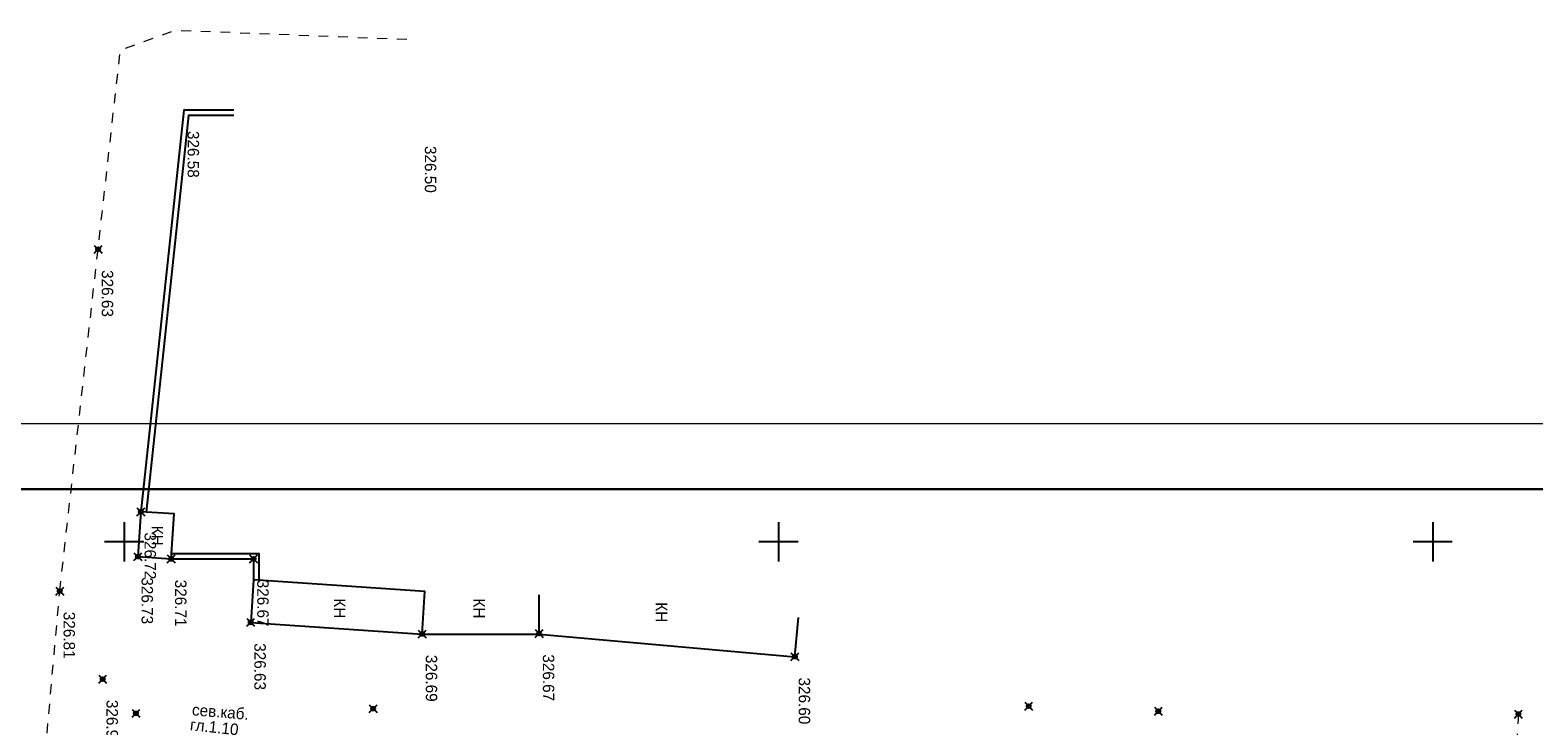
# Model space of a CAD drawing. Header units: metres. Extents: x 705573 to 711566, y 4301675 to 4311183.
# Tile 19 of 256: x 708299 to 708414, y 4301949 to 4302002. Entities that reach past the tile are written whole.
import ezdxf

# ---------------------------------------------------------------- set-up
doc = ezdxf.new("R2010")
doc.units = ezdxf.units.M
doc.header["$LTSCALE"] = 0.5
doc.header["$PDMODE"] = 35
doc.header["$PDSIZE"] = 0.3
doc.linetypes.add('Auto_Street_NotBorder_Line_m1', pattern=[3, 1.5, -1.5])
for name, color, linetype in [('(001) Сетка', 92, 'Continuous'), ('(004) Точки рельефа', 7, 'Continuous'), ('(007) Здания', 7, 'Continuous'), ('(019) Связь', 3, 'ИК_КАБ_СВЯЗИ'), ('(040) Ограда', 7, 'Continuous')]:
    doc.layers.add(name, color=color, linetype=linetype)
doc.layers.add('AUTO#_ROADS_EXIST_L', color=7, linetype='Continuous', lineweight=15, true_color=0x000000)
doc.layers.add('STR. Format', color=7, linetype='Continuous', lineweight=40)
doc.styles.add('D-431', font='txt')
doc.styles.add('P-131', font='txt')
doc.styles.get("Standard").update_dxf_attribs({"font": 'times.ttf'})
doc.linetypes.add('ИК_КАБ_СВЯЗИ', pattern='A,4,["o",Standard,S=0.5,R=0,X=0,Y=-0.125],4,-2', length=10)
doc.linetypes.add('ОГРАДА_ГЛИН', pattern='A,4,["|",Standard,S=0.8,R=0,X=0,Y=-0.8],0.5,["|",Standard,S=0.8,R=0,X=0,Y=-0.8],3.5', length=8)

# ---------------------------------------------------------------- blocks, each defined once
blk = doc.blocks.new('Setka')
at = {"layer": '(001) Сетка'}
for p, q in [((0, 1.5), (0, -1.5)), ((-1.5, 0), (1.5, 0))]:
    blk.add_line(p, q, dxfattribs=at)

msp = doc.modelspace()

# ---------------------------------------------------------------- linework, layer by layer
at = {"layer": '(007) Здания'}
for points in [[(708307.35, 4301965.28), (708307.12, 4301961.85), (708309.67, 4301961.68), (708309.9, 4301965.11)], [(708315.96, 4301960.07), (708315.74, 4301956.83), (708328.84, 4301955.94), (708329.06, 4301959.18)]]:
    msp.add_lwpolyline(points, close=True, dxfattribs=at)
at = {"layer": '(007) Здания', "flags": 128}
for points in [[(708328.84, 4301955.94), (708337.78, 4301955.94), (708337.78, 4301958.94)], [(708337.78, 4301955.94), (708357.33, 4301954.21), (708357.6, 4301957.2)]]:
    msp.add_lwpolyline(points, dxfattribs=at)
at = {"layer": '(040) Ограда', "flags": 128}
for points in [[(708314.46, 4301995.95), (708310.63, 4301995.95), (708307.35, 4301965.28)], [(708309.67, 4301961.68), (708315.96, 4301961.68), (708315.96, 4301960.07)]]:
    msp.add_lwpolyline(points, dxfattribs=at)
at = {"layer": '(040) Ограда', "linetype": 'ОГРАДА_ГЛИН', "flags": 128}
for points in [[(708314.46, 4301995.55), (708310.99, 4301995.55), (708307.75, 4301965.24)], [(708309.67, 4301962.08), (708316.36, 4301962.08), (708316.36, 4301960.07)]]:
    msp.add_lwpolyline(points, dxfattribs=at)
at = {"color": 7, "linetype": 'ByBlock', "lineweight": 30, "ltscale": 5}
msp.add_line((708294.98, 4301967.01), (709251.85, 4301967.01), dxfattribs=at)
at = {"color": 0, "linetype": 'ByBlock', "lineweight": -2, "transparency": 16777216}
for p in [(708304.08, 4301985.33, 326.63), (708307.35, 4301965.28, 326.72), (708307.12, 4301961.85, 326.73), (708309.67, 4301961.68, 326.71), (708315.96, 4301961.68, 326.67), (708301.15, 4301959.22, 326.81), (708315.74, 4301956.83, 326.63), (708328.84, 4301955.94, 326.69), (708337.78, 4301955.98, 326.67), (708357.33, 4301954.21, 326.6), (708304.43, 4301952.49, 326.93), (708306.97, 4301949.88, 326.68), (708325.1, 4301950.24, 326.75), (708375.2, 4301950.43, 326.55), (708385.1, 4301950.04, 326.5), (708412.62, 4301949.82, 326.37)]:
    msp.add_point(p, dxfattribs=at)
at = {"layer": 'AUTO#_ROADS_EXIST_L', "linetype": 'Auto_Street_NotBorder_Line_m1', "lineweight": 15, "flags": 128}
for points in [[(708301.15, 4301959.22), (708305.78, 4302000.54), (708309.96, 4302002.07), (708328.17, 4302001.35)], [(708412.62, 4301949.82), (708411.25, 4301926.87), (708408.03, 4301921.11), (708371.03, 4301924.67), (708328.38, 4301928.15), (708306.91, 4301929.97), (708303.17, 4301935.58), (708299.65, 4301942.42), (708301.15, 4301959.22)]]:
    msp.add_lwpolyline(points, dxfattribs=at)
at = {"layer": 'STR. Format', "lineweight": 13, "ltscale": 30}
msp.add_line((708274.98, 4301972.01), (709256.85, 4301972.01), dxfattribs=at)

# ---------------------------------------------------------------- block references
at = {"layer": '(001) Сетка', "rotation": 270}
for p in [(708306.07, 4301962.98), (708356.07, 4301962.98), (708406.07, 4301962.98)]:
    msp.add_blockref('Setka', p, dxfattribs=at)

# ---------------------------------------------------------------- texts
at = {"layer": '(004) Точки рельефа', "style": 'D-431'}
for s, p in [('326.58', (708310.92, 4301994.37, 326.58)), ('326.50', (708329.05, 4301993.22, 326.5)), ('326.63', (708304.36, 4301983.74, 326.63)), ('326.72', (708307.63, 4301963.7, 326.72)), ('326.73', (708307.4, 4301960.27, 326.73)), ('326.71', (708309.96, 4301960.09, 326.71)), ('326.67', (708316.24, 4301960.09, 326.67)), ('326.81', (708301.44, 4301957.64, 326.81)), ('326.63', (708316.02, 4301955.24, 326.63)), ('326.69', (708329.12, 4301954.35, 326.69)), ('326.67', (708338.07, 4301954.39, 326.67)), ('326.60', (708357.62, 4301952.62, 326.6)), ('326.93', (708304.72, 4301950.91, 326.93))]:
    msp.add_text(s, height=0.875, rotation=270, dxfattribs=at).set_placement(p)
at = {"layer": '(007) Здания', "style": 'P-131'}
for p in [(708308.17, 4301964.22), (708322.1, 4301958.67), (708332.76, 4301958.66), (708346.7, 4301958.37)]:
    msp.add_text('КН', height=0.88, rotation=270, dxfattribs=at).set_placement(p)
at = {"layer": '(019) Связь', "color": 0, "linetype": 'Continuous', "style": 'D-431'}
for s, rotation, p in [('сев.каб.', 355.462, (708311.23, 4301949.73)), ('гл.1.10', 353.7495, (708311.07, 4301948.6))]:
    msp.add_text(s, height=0.875, rotation=rotation, dxfattribs=at).set_placement(p)

doc.saveas('drawing.dxf')
